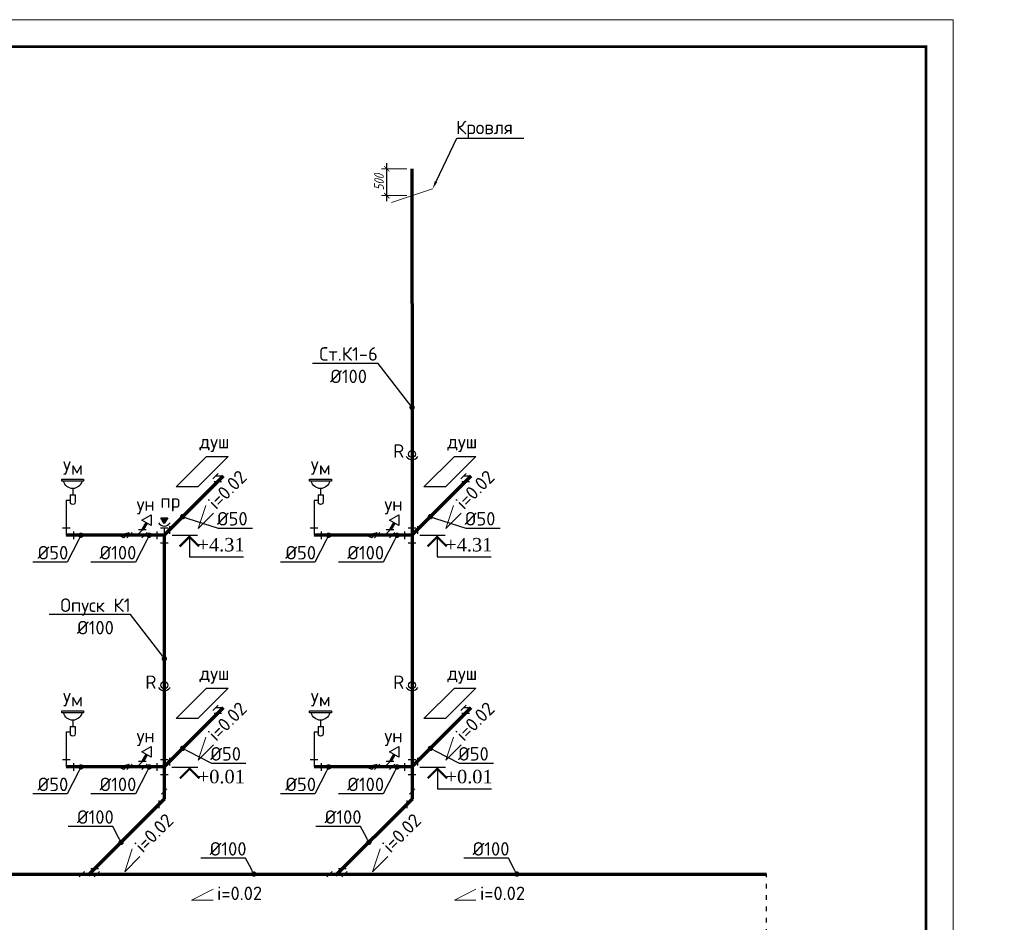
# Model space of a CAD drawing. Extents: x -4445 to 1909585, y 1860 to 289234.
# Tile 108 of 110: x 754390 to 772670, y 211061 to 227814. Entities that reach past the tile are written whole.
import ezdxf
from ezdxf import colors
from ezdxf.entities.mleader import LeaderData, LeaderLine
from ezdxf.math import Vec2, Vec3

# ---------------------------------------------------------------- set-up
doc = ezdxf.new("R2010")
doc.units = 0
doc.header["$LTSCALE"] = 0.5
doc.header["$MEASUREMENT"] = 0
doc.header["$PDMODE"] = 34
doc.header["$PDSIZE"] = 3
doc.linetypes.add('ACAD_ISO03W100', pattern=[30, 12, -18])
doc.layers.get('0').update_dxf_attribs({"linetype": 'CONTINUOUS', "lineweight": 18})
doc.layers.get('DEFPOINTS').update_dxf_attribs({"color": 2, "linetype": 'CONTINUOUS', "lineweight": 13})
doc.layers.add('U 20', color=7, linetype='CONTINUOUS')
doc.layers.add('ВК', color=7, linetype='CONTINUOUS', lineweight=25)
doc.layers.add('К1', color=24, linetype='бытовая канализация', lineweight=70)
doc.styles.add('GOST', font='isocpeur.ttf')
doc.styles.add('Isocpeur', font='isocpeui.ttf', dxfattribs={"height": 250})
doc.styles.get("Standard").update_dxf_attribs({"font": 'spds.shx', "oblique": 15})
doc.styles.add('Наименование', font='times.ttf')
doc.linetypes.add('бытовая канализация', pattern='A,5,-0.5,["К1",Standard,S=0.7,R=0,X=0,Y=-0.35],-2', length=7.5)
doc.dimstyles.new('100', dxfattribs={"dimtxt": 180, "dimasz": 100, "dimexe": 100, "dimexo": 100, "dimgap": 50, "dimtad": 1, "dimdec": 0, "dimzin": 0, "dimdsep": 46, "dimtxsty": 'Standard', "dimblk": 'ARCHTICK', "dimcen": 200, "dimdle": 100, "dimclrt": 256, "dimadec": 0, "dimazin": 0, "dimtfac": 1, "dimtdec": 0, "dimtmove": 2, "dimatfit": 3, "dimldrblk": 'ARCHTICK', "dimfxl": 0.5, "dimtvp": 1.1, "dimtolj": 1, "dimtzin": 0, "dimlwe": -1, "dimarcsym": 0})

# ---------------------------------------------------------------- blocks, each defined once
blk = doc.blocks.new('Умывальник схема')
at = {"color": 7, "lineweight": 30, "ltscale": 250}
for p, q in [((13263, 19024), (13263, 18903)), ((13309, 18903), (13217, 18903)), ((13217, 18903), (13217, 18770)), ((13309, 18903), (13309, 18770)), ((13384, 18805), (13309, 18805))]:
    blk.add_line(p, q, dxfattribs=at)
blk.add_lwpolyline([(13466, 19197), (13062, 19197), (13062, 19157), (13466, 19157)], close=True, dxfattribs=at)
for centre, radius, start, end in [((13264, 19196), 173, 193.0686, 346.9314), ((13263, 18770), 45.9, 180, 0.0003)]:
    blk.add_arc(centre, radius, start, end, dxfattribs=at)
blk = doc.blocks.new('_Dot')
at = {"color": 0, "linetype": 'ByBlock', "lineweight": -2}
blk.add_line((-0.5, 0), (-1, 0), dxfattribs=at)
at = {"color": 0, "linetype": 'ByBlock', "const_width": 0.5}
blk.add_lwpolyline([(-0.25, 0, 1), (0.25, 0, 1)], format="xyb", close=True, dxfattribs=at)
blk = doc.blocks.new('_ArchTick')
at = {"color": 0, "linetype": 'ByBlock', "const_width": 0.15}
blk.add_lwpolyline([(-0.5, -0.5), (0.5, 0.5)], dxfattribs=at)
blk = doc.blocks.new('*D3040')
at = {"color": 0, "transparency": 16777216}
for p, q in [((761575, 225049), (761105, 225049)), ((761575, 224549), (761105, 224549))]:
    blk.add_line(p, q, dxfattribs=at)
at = {"color": 0, "linetype": 'Continuous', "lineweight": -2, "transparency": 16777216}
blk.add_line((761205, 224449), (761205, 225149), dxfattribs=at)
at = {"layer": 'DEFPOINTS', "color": 0, "transparency": 16777216}
for p in [(761205, 225049), (761675, 225049), (761675, 224549)]:
    blk.add_point(p, dxfattribs=at)
at = {"color": 0, "lineweight": -2, "transparency": 16777216, "xscale": 100, "yscale": 100, "zscale": 100}
for p, rotation in [((761205, 225049), 90), ((761205, 224549), 270)]:
    blk.add_blockref('_ArchTick', p, dxfattribs=dict(at, rotation=rotation))
at = {"transparency": 16777216, "insert": (761061, 224799), "char_height": 180, "attachment_point": 5, "rotation": 90}
blk.add_mtext('\\A1;500', dxfattribs=at)

msp = doc.modelspace()

# ---------------------------------------------------------------- hatches: boundary and pattern name
at = {"ltscale": 250}
h = msp.add_hatch(color=256, dxfattribs=at)
h.dxf.hatch_style = 1
h.set_gradient(color1=(0, 153, 76), color2=(0, 153, 76), tint=1)
h.paths.add_polyline_path([(757137.299, 218570.354), (757012.299, 218570.354), (757074.799, 218462.101)])

# ---------------------------------------------------------------- linework, layer by layer
msp.add_line((761294.099, 224423.9), (762055.499, 224673.85))
at = {"color": 26, "lineweight": 30, "ltscale": 250}
for p, q in [((758076.839, 219390.915), (757977.844, 219291.92)), ((762676.839, 219390.915), (762577.844, 219291.92)), ((757998.347, 219242.423), (758138.347, 219242.423)), ((758167.341, 219341.418), (758027.341, 219341.418)), ((758068.347, 219242.423), (758167.341, 219341.418)), ((762598.347, 219242.423), (762738.347, 219242.423)), ((762767.341, 219341.418), (762627.341, 219341.418)), ((762668.347, 219242.423), (762767.341, 219341.418)), ((755255.466, 218895.5), (755255.466, 218245.5)), ((759855.466, 218895.5), (759855.466, 218245.5)), ((755185.466, 218385.5), (755325.466, 218385.5)), ((755255.466, 218385.5), (755255.466, 218245.5)), ((755395.466, 218175.5), (755395.466, 218315.5)), ((756425.051, 218294.997), (756326.056, 218196.003)), ((756477.451, 218294.997), (756378.456, 218196.003)), ((756567.954, 218245.5), (756666.949, 218344.495)), ((756736.949, 218344.495), (756596.949, 218344.495)), ((756757.451, 218294.997), (756658.456, 218196.003)), ((756934.799, 218315.5), (756934.799, 218175.5)), ((757004.799, 218385.5), (757144.799, 218385.5)), ((757074.799, 218385.5), (757074.799, 218105.5)), ((757074.799, 218245.5), (757173.794, 218344.495)), ((757173.794, 218414.495), (757173.794, 218274.495)), ((759785.466, 218385.5), (759925.466, 218385.5)), ((759855.466, 218385.5), (759855.466, 218245.5)), ((759995.466, 218175.5), (759995.466, 218315.5)), ((761025.051, 218294.997), (760926.056, 218196.003)), ((761077.451, 218294.997), (760978.456, 218196.003)), ((761167.954, 218245.5), (761266.949, 218344.495)), ((761336.949, 218344.495), (761196.949, 218344.495)), ((761357.451, 218294.997), (761258.456, 218196.003)), ((761534.799, 218315.5), (761534.799, 218175.5)), ((761604.799, 218385.5), (761744.799, 218385.5)), ((761674.799, 218385.5), (761674.799, 218105.5)), ((761674.799, 218245.5), (761773.794, 218344.495)), ((761773.794, 218414.495), (761773.794, 218274.495)), ((755255.466, 218245.5), (755395.466, 218245.5)), ((756427.954, 218245.5), (756707.954, 218245.5)), ((757074.799, 218245.5), (756934.799, 218245.5)), ((757004.799, 218105.5), (757144.799, 218105.5)), ((759855.466, 218245.5), (759995.466, 218245.5)), ((761027.954, 218245.5), (761307.954, 218245.5)), ((761674.799, 218245.5), (761534.799, 218245.5)), ((761604.799, 218105.5), (761744.799, 218105.5)), ((758076.839, 215090.915), (757977.844, 214991.92)), ((758167.341, 215041.418), (758027.341, 215041.418)), ((758068.347, 214942.423), (758167.341, 215041.418)), ((762676.839, 215090.915), (762577.844, 214991.92)), ((762767.341, 215041.418), (762627.341, 215041.418)), ((762668.347, 214942.423), (762767.341, 215041.418)), ((757998.347, 214942.423), (758138.347, 214942.423)), ((762598.347, 214942.423), (762738.347, 214942.423)), ((755255.466, 214595.5), (755255.466, 213945.5)), ((759855.466, 214595.5), (759855.466, 213945.5)), ((755185.466, 214085.5), (755325.466, 214085.5)), ((755255.466, 214085.5), (755255.466, 213945.5)), ((757004.799, 214085.5), (757144.799, 214085.5)), ((757074.799, 214085.5), (757074.799, 213805.5)), ((757173.794, 214114.495), (757173.794, 213974.495)), ((759785.466, 214085.5), (759925.466, 214085.5)), ((759855.466, 214085.5), (759855.466, 213945.5)), ((761604.799, 214085.5), (761744.799, 214085.5)), ((761674.799, 214085.5), (761674.799, 213805.5)), ((761773.794, 214114.495), (761773.794, 213974.495)), ((755255.466, 213945.5), (755395.466, 213945.5)), ((755395.466, 213875.5), (755395.466, 214015.5)), ((756425.051, 213994.997), (756326.056, 213896.003)), ((756477.451, 213994.997), (756378.456, 213896.003)), ((756427.954, 213945.5), (756707.954, 213945.5)), ((756567.954, 213945.5), (756666.949, 214044.495)), ((756736.949, 214044.495), (756596.949, 214044.495)), ((756757.451, 213994.997), (756658.456, 213896.003)), ((756934.799, 214015.5), (756934.799, 213875.5)), ((757074.799, 213945.5), (756934.799, 213945.5)), ((757074.799, 213945.5), (757173.794, 214044.495)), ((759855.466, 213945.5), (759995.466, 213945.5)), ((759995.466, 213875.5), (759995.466, 214015.5)), ((761025.051, 213994.997), (760926.056, 213896.003)), ((761077.451, 213994.997), (760978.456, 213896.003)), ((761027.954, 213945.5), (761307.954, 213945.5)), ((761167.954, 213945.5), (761266.949, 214044.495)), ((761336.949, 214044.495), (761196.949, 214044.495)), ((761357.451, 213994.997), (761258.456, 213896.003)), ((761534.799, 214015.5), (761534.799, 213875.5)), ((761674.799, 213945.5), (761534.799, 213945.5)), ((761674.799, 213945.5), (761773.794, 214044.495)), ((757004.799, 213805.5), (757144.799, 213805.5)), ((761604.799, 213805.5), (761744.799, 213805.5)), ((757124.297, 213538.373), (757025.302, 213439.378)), ((761724.297, 213538.373), (761625.302, 213439.378)), ((757074.799, 213348.875), (756975.804, 213249.881)), ((757074.799, 213348.875), (757074.799, 213488.875)), ((761674.799, 213348.875), (761575.804, 213249.881)), ((761674.799, 213348.875), (761674.799, 213488.875)), ((756975.804, 213319.881), (756975.804, 213179.881)), ((761575.804, 213319.881), (761575.804, 213179.881)), ((755682.089, 211956.165), (755781.084, 212055.16)), ((755851.084, 212055.16), (755711.084, 212055.16)), ((760282.089, 211956.165), (760381.084, 212055.16)), ((760451.084, 212055.16), (760311.084, 212055.16)), ((755591.586, 212005.662), (755492.591, 211906.667)), ((755542.089, 211956.165), (755822.089, 211956.165)), ((755871.586, 212005.662), (755772.591, 211906.667)), ((760191.586, 212005.662), (760092.591, 211906.667)), ((760142.089, 211956.165), (760422.089, 211956.165)), ((760471.586, 212005.662), (760372.591, 211906.667))]:
    msp.add_line(p, q, dxfattribs=at)
at = {"linetype": 'ByBlock', "lineweight": 20, "ltscale": 10}
msp.add_lwpolyline([(712318.621, 185814.276), (771718.621, 185814.276), (771718.621, 227814.276), (712318.621, 227814.276)], close=True, dxfattribs=at)
msp.add_lwpolyline([(712318.621, 185814.276), (771718.621, 185814.276), (771718.621, 227814.276), (712318.621, 227814.276)], close=True, dxfattribs=at)
at = {"ltscale": 10, "const_width": 50}
msp.add_lwpolyline([(714318.621, 186314.276), (771218.621, 186314.276), (771218.621, 227314.276), (714318.621, 227314.276)], close=True, dxfattribs=at)
msp.add_lwpolyline([(714318.621, 186314.276), (771218.621, 186314.276), (771218.621, 227314.276), (714318.621, 227314.276)], close=True, dxfattribs=at)
at = {"lineweight": 30, "ltscale": 250}
for points in [[(757695.461, 219141.907), (757295.461, 219141.907), (757861.146, 219707.593), (758261.146, 219707.593), (757695.461, 219141.907)], [(762295.461, 219141.907), (761895.461, 219141.907), (762461.146, 219707.593), (762861.146, 219707.593), (762295.461, 219141.907)], [(757695.461, 214841.907), (757295.461, 214841.907), (757861.146, 215407.593), (758261.146, 215407.593), (757695.461, 214841.907)], [(762295.461, 214841.907), (761895.461, 214841.907), (762461.146, 215407.593), (762861.146, 215407.593), (762295.461, 214841.907)]]:
    msp.add_lwpolyline(points, dxfattribs=at)
at = {"ltscale": 250}
for points in [[(757985.096, 218653.243), (757702.254, 218370.4), (757843.675, 218794.664)], [(762585.096, 218653.243), (762302.254, 218370.4), (762443.675, 218794.664)], [(757985.096, 214353.243), (757702.254, 214070.4), (757843.675, 214494.664)], [(762585.096, 214353.243), (762302.254, 214070.4), (762443.675, 214494.664)], [(756622.261, 212281.123), (756339.418, 211998.28), (756480.84, 212422.544)], [(761222.261, 212281.123), (760939.418, 211998.28), (761080.84, 212422.544)], [(757979.346, 211474.065), (757579.346, 211474.065), (757979.346, 211674.065)], [(762861.146, 211474.065), (762461.146, 211474.065), (762861.146, 211674.065)]]:
    msp.add_lwpolyline(points, dxfattribs=at)
at = {"color": 7, "lineweight": 30, "ltscale": 250}
for points in [[(756828.551, 218424.399), (756655.346, 218524.399), (756828.551, 218624.399), (756828.551, 218424.399)], [(761428.551, 218424.399), (761255.346, 218524.399), (761428.551, 218624.399), (761428.551, 218424.399)], [(756828.551, 214124.399), (756655.346, 214224.399), (756828.551, 214324.399), (756828.551, 214124.399)], [(761428.551, 214124.399), (761255.346, 214224.399), (761428.551, 214324.399), (761428.551, 214124.399)]]:
    msp.add_lwpolyline(points, dxfattribs=at)
at = {"lineweight": 30, "ltscale": 250}
msp.add_lwpolyline([(757012.299, 218570.354), (757137.299, 218570.354), (757074.799, 218462.101)], close=True, dxfattribs=at)
at = {"color": 26, "lineweight": 30, "ltscale": 250}
for points in [[(756326.056, 218196.003), (756216.854, 218245.5), (756425.051, 218294.997)], [(760926.056, 218196.003), (760816.854, 218245.5), (761025.051, 218294.997)], [(756326.056, 213896.003), (756216.854, 213945.5), (756425.051, 213994.997)], [(760926.056, 213896.003), (760816.854, 213945.5), (761025.051, 213994.997)]]:
    msp.add_lwpolyline(points, dxfattribs=at)
at = {"lineweight": 30, "ltscale": 250}
for centre in [(761674.799, 219752.58), (757074.799, 215462.98), (761674.799, 215462.98)]:
    msp.add_circle(centre, 65, dxfattribs=at)
for centre in [(761674.799, 219782.03), (757074.799, 218548.436), (757074.799, 215492.43), (761674.799, 215492.43)]:
    msp.add_arc(centre, 131.967, 215.0235706, 324.9764294, dxfattribs=at)
at = {"layer": 'U 20', "color": 1}
for p, q in [((757221.424, 218245.5), (757690.818, 218245.5)), ((761821.424, 218245.5), (762290.818, 218245.5)), ((757217.201, 213941.277), (757696.418, 213941.277)), ((761817.201, 213941.277), (762296.418, 213941.277))]:
    msp.add_line(p, q, dxfattribs=at)
for points in [[(757360.818, 218037.22, 40, 40, 0), (757540.818, 218217.22, 40, 40, 0), (757720.818, 218037.22, 40, 40, 0)], [(761960.818, 218037.22, 40, 40, 0), (762140.818, 218217.22, 40, 40, 0), (762320.818, 218037.22, 40, 40, 0)], [(757366.418, 213732.997, 40, 40, 0), (757546.418, 213912.997, 40, 40, 0), (757726.418, 213732.997, 40, 40, 0)], [(761966.418, 213732.997, 40, 40, 0), (762146.418, 213912.997, 40, 40, 0), (762326.418, 213732.997, 40, 40, 0)]]:
    msp.add_lwpolyline(points, format="xyseb", dxfattribs=at)
for points in [[(757540.818, 218245.5), (757540.818, 217845.5), (758545, 217845.5)], [(762140.818, 218245.5), (762140.818, 217845.5), (763145, 217845.5)], [(762146.418, 213941.277), (762146.418, 213541.277), (763150.6, 213541.277)]]:
    msp.add_lwpolyline(points, dxfattribs=at)
at = {"layer": 'ВК', "color": 7, "linetype": 'ACAD_ISO03W100', "ltscale": 14}
msp.add_lwpolyline([(720876.057, 194442.365), (724417.9, 205005.1), (760880.6, 210008.6), (768253.457, 210008.6), (768253.457, 211956.165)], dxfattribs=at)
at = {"layer": 'К1', "ltscale": 500}
for p, q in [((761674.799, 222548.875), (761674.799, 225048.875)), ((761674.799, 222548.875), (761674.799, 218248.875)), ((757074.799, 218248.875), (757074.799, 213948.875)), ((761674.799, 218248.875), (761674.799, 213948.875)), ((757074.799, 213348.875), (755655.343, 211929.419)), ((761674.799, 213348.875), (760255.343, 211929.419)), ((723677.603, 211956.165), (768253.457, 211956.165))]:
    msp.add_line(p, q, dxfattribs=at)
at = {"layer": 'К1', "ltscale": 750}
for p, q in [((758167.341, 219341.418), (757067.201, 218241.277)), ((762767.341, 219341.418), (761667.201, 218241.277)), ((757074.799, 218245.5), (755255.466, 218245.5)), ((761674.799, 218245.5), (759855.466, 218245.5)), ((758167.341, 215041.418), (757067.201, 213941.277)), ((762767.341, 215041.418), (761667.201, 213941.277)), ((757074.799, 213945.5), (755255.466, 213945.5)), ((757074.799, 213945.5), (757074.799, 213348.875)), ((761674.799, 213945.5), (759855.466, 213945.5)), ((761674.799, 213945.5), (761674.799, 213348.875))]:
    msp.add_line(p, q, dxfattribs=at)
at = {"layer": 'К1', "ltscale": 250}
for p, q in [((756741.949, 218474.399), (756666.949, 218344.495)), ((761341.949, 218474.399), (761266.949, 218344.495)), ((756741.949, 214174.399), (756666.949, 214044.495)), ((761341.949, 214174.399), (761266.949, 214044.495))]:
    msp.add_line(p, q, dxfattribs=at)

# ---------------------------------------------------------------- block references
at = {"xscale": -1}
for p in [(768639.034, 200090.541), (773239.034, 200090.541), (768639.034, 195790.541), (773239.034, 195790.541)]:
    msp.add_blockref('Умывальник схема', p, dxfattribs=at)

# ---------------------------------------------------------------- texts
at = {"style": 'GOST'}
for p in [(757727.404, 219856.35), (762327.404, 219856.35), (757727.404, 215556.35), (762327.404, 215556.35)]:
    msp.add_text('душ', height=250, dxfattribs=at).set_placement(p)
at = {"linetype": 'ByBlock', "lineweight": 30, "ltscale": 250, "style": 'GOST'}
for p in [(761322.908, 219682.713), (756722.908, 215393.113), (761322.908, 215393.113)]:
    msp.add_text('R', height=250, dxfattribs=at).set_placement(p)
at = {"color": 7, "lineweight": 30, "ltscale": 250, "style": 'GOST'}
for s, p in [('Ум', (755191.987, 219367.702)), ('Ум', (759791.987, 219367.702)), ('ун', (756561.593, 218700.236)), ('пр', (757001.118, 218754.78)), ('ун', (761161.593, 218700.236)), ('Ум', (755191.987, 215067.702)), ('Ум', (759791.987, 215067.702)), ('ун', (756561.593, 214400.236)), ('ун', (761161.593, 214400.236)), ('i=0.02', (758054.088, 211474.065)), ('i=0.02', (762935.888, 211474.065))]:
    msp.add_text(s, height=250, dxfattribs=at).set_placement(p)
for p in [(758037.947, 218706.093), (762637.947, 218706.093), (758037.947, 214406.093), (762637.947, 214406.093), (756675.112, 212333.973), (761275.112, 212333.973)]:
    msp.add_text('i=0.02', height=250, rotation=45, dxfattribs=at).set_placement(p)
at = {"color": 7, "lineweight": 50, "insert": (137865.356, 214414.276), "char_height": 250, "width": 8000, "attachment_point": 4, "style": 'Isocpeur'}
msp.add_mtext('\\pi697.72727;{\\C0;Ведомость рабочих чертежей основного \\P\\pi3150.85227;комплекта}', dxfattribs=at)
at = {"layer": 'U 20', "color": 7, "style": 'Наименование'}
for s, p in [('+4.31', (757690.818, 217945.5)), ('+4.31', (762290.818, 217945.5)), ('+0.01', (757696.418, 213641.277)), ('+0.01', (762296.418, 213641.277))]:
    msp.add_text(s, height=250, dxfattribs=at).set_placement(p)

# ---------------------------------------------------------------- dimensions: what is measured, and where the dimension line sits
dim = msp.add_linear_dim(base=(761205.179, 225048.875), p1=(761674.799, 224548.875), p2=(761674.799, 225048.875), angle=90, dimstyle='100')
dim.commit()
dim.dimension.update_dxf_attribs({"geometry": '*D3040', "text_midpoint": (761061.451, 224798.875)})

# ---------------------------------------------------------------- leaders
ml = msp.add_multileader_mtext('Standard')
ml.set_content('Кровля', color=256, style='GOST')
ml.set_leader_properties()
ml.build(insert=Vec2(0, 0))
ml.multileader.update_dxf_attribs({"text_left_attachment_type": 6, "text_right_attachment_type": 6, "dogleg_length": 0.001, "arrow_head_size": 150, "scale": 100})
ctx = ml.context
ctx.base_point, ctx.scale, ctx.char_height, ctx.arrow_head_size, ctx.landing_gap_size, ctx.plane_origin = Vec3(762506.554, 225614.265), 100, 250, 150, 0, Vec3(762055.499, 224673.85)
ctx.left_attachment, ctx.right_attachment, ctx.text_align_type = 6, 6, 1
notes = []
notes.append((ctx, [(0, (1, 1, 0), (762506.454, 225614.265), (1, 0), 0.1, [(0, [(762055.499, 224673.85)], 0, [])])]))
ctx.mtext.insert, ctx.mtext.alignment, ctx.mtext.flow_direction = Vec3(763019.054, 225939.265), 2, 5
ml = msp.add_multileader_mtext('Standard')
ml.set_content('Ст.К1-6\\P%%C100', color=256, style='GOST')
ml.set_leader_properties()
ml.set_arrow_properties(name='DOT')
ml.build(insert=Vec2(0, 0))
ml.multileader.update_dxf_attribs({"text_left_attachment_type": 6, "text_right_attachment_type": 6, "dogleg_length": 0.001, "arrow_head_size": 100, "scale": 100})
ctx = ml.context
ctx.base_point, ctx.scale, ctx.char_height, ctx.arrow_head_size, ctx.landing_gap_size, ctx.plane_origin = Vec3(759945.92, 221435.595), 100, 250, 100, 0, Vec3(761674.799, 220619.18)
ctx.left_attachment, ctx.right_attachment, ctx.text_align_type = 6, 6, 1
notes.append((ctx, [(1, (1, 1, 0), (761046.02, 221435.595), (-1, 0), 0.1, [(0, [(761674.799, 220619.18)], 0, [])])]))
ctx.mtext.insert, ctx.mtext.alignment, ctx.mtext.flow_direction = Vec3(760495.92, 221735.595), 2, 5
ml = msp.add_multileader_mtext('Standard')
ml.set_content('%%C50', color=256, style='GOST')
ml.set_leader_properties()
ml.set_arrow_properties(name='DOT')
ml.build(insert=Vec2(0, 0))
ml.multileader.update_dxf_attribs({"text_left_attachment_type": 6, "text_right_attachment_type": 6, "dogleg_length": 0.001, "arrow_head_size": 100, "scale": 100})
ctx = ml.context
ctx.base_point, ctx.scale, ctx.char_height, ctx.arrow_head_size, ctx.landing_gap_size, ctx.plane_origin = Vec3(758074.818, 218376.18), 100, 250, 100, 0, Vec3(757415.739, 218589.815)
ctx.left_attachment, ctx.right_attachment, ctx.text_align_type = 6, 6, 1
notes.append((ctx, [(0, (1, 1, 0), (758074.718, 218376.18), (1, 0), 0.1, [(0, [(757415.739, 218589.815)], 0, [])])]))
ctx.mtext.insert, ctx.mtext.alignment, ctx.mtext.flow_direction = Vec3(758337.318, 218676.18), 2, 5
ml = msp.add_multileader_mtext('Standard')
ml.set_content('%%C50', color=256, style='GOST')
ml.set_leader_properties()
ml.set_arrow_properties(name='DOT')
ml.build(insert=Vec2(0, 0))
ml.multileader.update_dxf_attribs({"text_left_attachment_type": 6, "text_right_attachment_type": 6, "dogleg_length": 0.001, "arrow_head_size": 100, "scale": 100})
ctx = ml.context
ctx.base_point, ctx.scale, ctx.char_height, ctx.arrow_head_size, ctx.landing_gap_size, ctx.plane_origin = Vec3(762674.818, 218376.18), 100, 250, 100, 0, Vec3(762015.739, 218589.815)
ctx.left_attachment, ctx.right_attachment, ctx.text_align_type = 6, 6, 1
notes.append((ctx, [(0, (1, 1, 0), (762674.718, 218376.18), (1, 0), 0.1, [(0, [(762015.739, 218589.815)], 0, [])])]))
ctx.mtext.insert, ctx.mtext.alignment, ctx.mtext.flow_direction = Vec3(762937.318, 218676.18), 2, 5
ml = msp.add_multileader_mtext('Standard')
ml.set_content('%%C50', color=256, style='GOST')
ml.set_leader_properties()
ml.set_arrow_properties(name='DOT')
ml.build(insert=Vec2(0, 0))
ml.multileader.update_dxf_attribs({"text_left_attachment_type": 6, "text_right_attachment_type": 6, "dogleg_length": 0.001, "arrow_head_size": 100, "scale": 100})
ctx = ml.context
ctx.base_point, ctx.scale, ctx.char_height, ctx.arrow_head_size, ctx.landing_gap_size, ctx.plane_origin = Vec3(754744.654, 217746.4), 100, 250, 100, 0, Vec3(755526.754, 218245.5)
ctx.left_attachment, ctx.right_attachment, ctx.text_align_type = 6, 6, 1
notes.append((ctx, [(1, (1, 1, 0), (755269.754, 217746.4), (-1, 0), 0.1, [(0, [(755526.754, 218245.5)], 0, [])])]))
ctx.mtext.insert, ctx.mtext.alignment, ctx.mtext.flow_direction = Vec3(755007.154, 218046.4), 2, 5
ml = msp.add_multileader_mtext('Standard')
ml.set_content('%%C100', color=256, style='GOST')
ml.set_leader_properties()
ml.set_arrow_properties(name='DOT')
ml.build(insert=Vec2(0, 0))
ml.multileader.update_dxf_attribs({"text_left_attachment_type": 6, "text_right_attachment_type": 6, "dogleg_length": 0.001, "arrow_head_size": 100, "scale": 100})
ctx = ml.context
ctx.base_point, ctx.scale, ctx.char_height, ctx.arrow_head_size, ctx.landing_gap_size, ctx.plane_origin = Vec3(755888.854, 217746.4), 100, 250, 100, 0, Vec3(756795.954, 218245.5)
ctx.left_attachment, ctx.right_attachment, ctx.text_align_type = 6, 6, 1
notes.append((ctx, [(1, (1, 1, 0), (756538.954, 217746.4), (-1, 0), 0.1, [(0, [(756795.954, 218245.5)], 0, [])])]))
ctx.mtext.insert, ctx.mtext.alignment, ctx.mtext.flow_direction = Vec3(756213.854, 218046.4), 2, 5
ml = msp.add_multileader_mtext('Standard')
ml.set_content('%%C50', color=256, style='GOST')
ml.set_leader_properties()
ml.set_arrow_properties(name='DOT')
ml.build(insert=Vec2(0, 0))
ml.multileader.update_dxf_attribs({"text_left_attachment_type": 6, "text_right_attachment_type": 6, "dogleg_length": 0.001, "arrow_head_size": 100, "scale": 100})
ctx = ml.context
ctx.base_point, ctx.scale, ctx.char_height, ctx.arrow_head_size, ctx.landing_gap_size, ctx.plane_origin = Vec3(759344.654, 217746.4), 100, 250, 100, 0, Vec3(760126.754, 218245.5)
ctx.left_attachment, ctx.right_attachment, ctx.text_align_type = 6, 6, 1
notes.append((ctx, [(1, (1, 1, 0), (759869.754, 217746.4), (-1, 0), 0.1, [(0, [(760126.754, 218245.5)], 0, [])])]))
ctx.mtext.insert, ctx.mtext.alignment, ctx.mtext.flow_direction = Vec3(759607.154, 218046.4), 2, 5
ml = msp.add_multileader_mtext('Standard')
ml.set_content('%%C100', color=256, style='GOST')
ml.set_leader_properties()
ml.set_arrow_properties(name='DOT')
ml.build(insert=Vec2(0, 0))
ml.multileader.update_dxf_attribs({"text_left_attachment_type": 6, "text_right_attachment_type": 6, "dogleg_length": 0.001, "arrow_head_size": 100, "scale": 100})
ctx = ml.context
ctx.base_point, ctx.scale, ctx.char_height, ctx.arrow_head_size, ctx.landing_gap_size, ctx.plane_origin = Vec3(760488.854, 217746.4), 100, 250, 100, 0, Vec3(761395.954, 218245.5)
ctx.left_attachment, ctx.right_attachment, ctx.text_align_type = 6, 6, 1
notes.append((ctx, [(1, (1, 1, 0), (761138.954, 217746.4), (-1, 0), 0.1, [(0, [(761395.954, 218245.5)], 0, [])])]))
ctx.mtext.insert, ctx.mtext.alignment, ctx.mtext.flow_direction = Vec3(760813.854, 218046.4), 2, 5
ml = msp.add_multileader_mtext('Standard')
ml.set_content('Опуск К1\\P%%C100', color=256, style='GOST')
ml.set_leader_properties()
ml.set_arrow_properties(name='DOT')
ml.build(insert=Vec2(0, 0))
ml.multileader.update_dxf_attribs({"text_left_attachment_type": 6, "text_right_attachment_type": 6, "dogleg_length": 0.001, "arrow_head_size": 100, "scale": 100})
ctx = ml.context
ctx.base_point, ctx.scale, ctx.char_height, ctx.arrow_head_size, ctx.landing_gap_size, ctx.plane_origin = Vec3(755145.92, 216772.442), 100, 250, 100, 0, Vec3(757074.799, 215956.027)
ctx.left_attachment, ctx.right_attachment, ctx.text_align_type = 6, 6, 1
notes.append((ctx, [(1, (1, 1, 0), (756446.02, 216772.442), (-1, 0), 0.1, [(0, [(757074.799, 215956.027)], 0, [])])]))
ctx.mtext.insert, ctx.mtext.alignment, ctx.mtext.flow_direction = Vec3(755795.92, 217072.442), 2, 5
ml = msp.add_multileader_mtext('Standard')
ml.set_content('%%C50', color=256, style='GOST')
ml.set_leader_properties()
ml.set_arrow_properties(name='DOT')
ml.build(insert=Vec2(0, 0))
ml.multileader.update_dxf_attribs({"text_left_attachment_type": 6, "text_right_attachment_type": 6, "dogleg_length": 0.001, "arrow_head_size": 100, "scale": 100})
ctx = ml.context
ctx.base_point, ctx.scale, ctx.char_height, ctx.arrow_head_size, ctx.landing_gap_size, ctx.plane_origin = Vec3(757951.226, 214012.572), 100, 250, 100, 0, Vec3(757415.739, 214289.815)
ctx.left_attachment, ctx.right_attachment, ctx.text_align_type = 6, 6, 1
notes.append((ctx, [(0, (1, 1, 0), (757951.126, 214012.572), (1, 0), 0.1, [(0, [(757415.739, 214289.815)], 0, [])])]))
ctx.mtext.insert, ctx.mtext.alignment, ctx.mtext.flow_direction = Vec3(758213.726, 214312.572), 2, 5
ml = msp.add_multileader_mtext('Standard')
ml.set_content('%%C50', color=256, style='GOST')
ml.set_leader_properties()
ml.set_arrow_properties(name='DOT')
ml.build(insert=Vec2(0, 0))
ml.multileader.update_dxf_attribs({"text_left_attachment_type": 6, "text_right_attachment_type": 6, "dogleg_length": 0.001, "arrow_head_size": 100, "scale": 100})
ctx = ml.context
ctx.base_point, ctx.scale, ctx.char_height, ctx.arrow_head_size, ctx.landing_gap_size, ctx.plane_origin = Vec3(762551.226, 214012.572), 100, 250, 100, 0, Vec3(762015.739, 214289.815)
ctx.left_attachment, ctx.right_attachment, ctx.text_align_type = 6, 6, 1
notes.append((ctx, [(0, (1, 1, 0), (762551.126, 214012.572), (1, 0), 0.1, [(0, [(762015.739, 214289.815)], 0, [])])]))
ctx.mtext.insert, ctx.mtext.alignment, ctx.mtext.flow_direction = Vec3(762813.726, 214312.572), 2, 5
ml = msp.add_multileader_mtext('Standard')
ml.set_content('%%C50', color=256, style='GOST')
ml.set_leader_properties()
ml.set_arrow_properties(name='DOT')
ml.build(insert=Vec2(0, 0))
ml.multileader.update_dxf_attribs({"text_left_attachment_type": 6, "text_right_attachment_type": 6, "dogleg_length": 0.001, "arrow_head_size": 100, "scale": 100})
ctx = ml.context
ctx.base_point, ctx.scale, ctx.char_height, ctx.arrow_head_size, ctx.landing_gap_size, ctx.plane_origin = Vec3(754744.654, 213446.4), 100, 250, 100, 0, Vec3(755526.754, 213945.5)
ctx.left_attachment, ctx.right_attachment, ctx.text_align_type = 6, 6, 1
notes.append((ctx, [(1, (1, 1, 0), (755269.754, 213446.4), (-1, 0), 0.1, [(0, [(755526.754, 213945.5)], 0, [])])]))
ctx.mtext.insert, ctx.mtext.alignment, ctx.mtext.flow_direction = Vec3(755007.154, 213746.4), 2, 5
ml = msp.add_multileader_mtext('Standard')
ml.set_content('%%C100', color=256, style='GOST')
ml.set_leader_properties()
ml.set_arrow_properties(name='DOT')
ml.build(insert=Vec2(0, 0))
ml.multileader.update_dxf_attribs({"text_left_attachment_type": 6, "text_right_attachment_type": 6, "dogleg_length": 0.001, "arrow_head_size": 100, "scale": 100})
ctx = ml.context
ctx.base_point, ctx.scale, ctx.char_height, ctx.arrow_head_size, ctx.landing_gap_size, ctx.plane_origin = Vec3(755888.854, 213446.4), 100, 250, 100, 0, Vec3(756795.954, 213945.5)
ctx.left_attachment, ctx.right_attachment, ctx.text_align_type = 6, 6, 1
notes.append((ctx, [(1, (1, 1, 0), (756538.954, 213446.4), (-1, 0), 0.1, [(0, [(756795.954, 213945.5)], 0, [])])]))
ctx.mtext.insert, ctx.mtext.alignment, ctx.mtext.flow_direction = Vec3(756213.854, 213746.4), 2, 5
ml = msp.add_multileader_mtext('Standard')
ml.set_content('%%C50', color=256, style='GOST')
ml.set_leader_properties()
ml.set_arrow_properties(name='DOT')
ml.build(insert=Vec2(0, 0))
ml.multileader.update_dxf_attribs({"text_left_attachment_type": 6, "text_right_attachment_type": 6, "dogleg_length": 0.001, "arrow_head_size": 100, "scale": 100})
ctx = ml.context
ctx.base_point, ctx.scale, ctx.char_height, ctx.arrow_head_size, ctx.landing_gap_size, ctx.plane_origin = Vec3(759344.654, 213446.4), 100, 250, 100, 0, Vec3(760126.754, 213945.5)
ctx.left_attachment, ctx.right_attachment, ctx.text_align_type = 6, 6, 1
notes.append((ctx, [(1, (1, 1, 0), (759869.754, 213446.4), (-1, 0), 0.1, [(0, [(760126.754, 213945.5)], 0, [])])]))
ctx.mtext.insert, ctx.mtext.alignment, ctx.mtext.flow_direction = Vec3(759607.154, 213746.4), 2, 5
ml = msp.add_multileader_mtext('Standard')
ml.set_content('%%C100', color=256, style='GOST')
ml.set_leader_properties()
ml.set_arrow_properties(name='DOT')
ml.build(insert=Vec2(0, 0))
ml.multileader.update_dxf_attribs({"text_left_attachment_type": 6, "text_right_attachment_type": 6, "dogleg_length": 0.001, "arrow_head_size": 100, "scale": 100})
ctx = ml.context
ctx.base_point, ctx.scale, ctx.char_height, ctx.arrow_head_size, ctx.landing_gap_size, ctx.plane_origin = Vec3(760488.854, 213446.4), 100, 250, 100, 0, Vec3(761395.954, 213945.5)
ctx.left_attachment, ctx.right_attachment, ctx.text_align_type = 6, 6, 1
notes.append((ctx, [(1, (1, 1, 0), (761138.954, 213446.4), (-1, 0), 0.1, [(0, [(761395.954, 213945.5)], 0, [])])]))
ctx.mtext.insert, ctx.mtext.alignment, ctx.mtext.flow_direction = Vec3(760813.854, 213746.4), 2, 5
ml = msp.add_multileader_mtext('Standard')
ml.set_content('%%C100', color=256, style='GOST')
ml.set_leader_properties()
ml.set_arrow_properties(name='DOT')
ml.build(insert=Vec2(0, 0))
ml.multileader.update_dxf_attribs({"text_left_attachment_type": 6, "text_right_attachment_type": 6, "dogleg_length": 0.001, "arrow_head_size": 100, "scale": 100})
ctx = ml.context
ctx.base_point, ctx.scale, ctx.char_height, ctx.arrow_head_size, ctx.landing_gap_size, ctx.plane_origin = Vec3(755469.318, 212840.08), 100, 250, 100, 0, Vec3(756273.161, 212547.237)
ctx.left_attachment, ctx.right_attachment, ctx.text_align_type = 6, 6, 1
notes.append((ctx, [(1, (1, 1, 0), (756119.418, 212840.08), (-1, 0), 0.1, [(0, [(756273.161, 212547.237)], 0, [])])]))
ctx.mtext.insert, ctx.mtext.alignment, ctx.mtext.flow_direction = Vec3(755794.318, 213140.08), 2, 5
ml = msp.add_multileader_mtext('Standard')
ml.set_content('%%C100', color=256, style='GOST')
ml.set_leader_properties()
ml.set_arrow_properties(name='DOT')
ml.build(insert=Vec2(0, 0))
ml.multileader.update_dxf_attribs({"text_left_attachment_type": 6, "text_right_attachment_type": 6, "dogleg_length": 0.001, "arrow_head_size": 100, "scale": 100})
ctx = ml.context
ctx.base_point, ctx.scale, ctx.char_height, ctx.arrow_head_size, ctx.landing_gap_size, ctx.plane_origin = Vec3(760069.318, 212840.08), 100, 250, 100, 0, Vec3(760873.161, 212547.237)
ctx.left_attachment, ctx.right_attachment, ctx.text_align_type = 6, 6, 1
notes.append((ctx, [(1, (1, 1, 0), (760719.418, 212840.08), (-1, 0), 0.1, [(0, [(760873.161, 212547.237)], 0, [])])]))
ctx.mtext.insert, ctx.mtext.alignment, ctx.mtext.flow_direction = Vec3(760394.318, 213140.08), 2, 5
ml = msp.add_multileader_mtext('Standard')
ml.set_content('%%C100', color=256, style='GOST')
ml.set_leader_properties()
ml.set_arrow_properties(name='DOT')
ml.build(insert=Vec2(0, 0))
ml.multileader.update_dxf_attribs({"text_left_attachment_type": 6, "text_right_attachment_type": 6, "dogleg_length": 0.001, "arrow_head_size": 100, "scale": 100})
ctx = ml.context
ctx.base_point, ctx.scale, ctx.char_height, ctx.arrow_head_size, ctx.landing_gap_size, ctx.plane_origin = Vec3(757934.203, 212249.008), 100, 250, 100, 0, Vec3(758738.046, 211956.165)
ctx.left_attachment, ctx.right_attachment, ctx.text_align_type = 6, 6, 1
notes.append((ctx, [(1, (1, 1, 0), (758584.303, 212249.008), (-1, 0), 0.1, [(0, [(758738.046, 211956.165)], 0, [])])]))
ctx.mtext.insert, ctx.mtext.alignment, ctx.mtext.flow_direction = Vec3(758259.203, 212549.008), 2, 5
ml = msp.add_multileader_mtext('Standard')
ml.set_content('%%C100', color=256, style='GOST')
ml.set_leader_properties()
ml.set_arrow_properties(name='DOT')
ml.build(insert=Vec2(0, 0))
ml.multileader.update_dxf_attribs({"text_left_attachment_type": 6, "text_right_attachment_type": 6, "dogleg_length": 0.001, "arrow_head_size": 100, "scale": 100})
ctx = ml.context
ctx.base_point, ctx.scale, ctx.char_height, ctx.arrow_head_size, ctx.landing_gap_size, ctx.plane_origin = Vec3(762816.003, 212249.008), 100, 250, 100, 0, Vec3(763619.846, 211956.165)
ctx.left_attachment, ctx.right_attachment, ctx.text_align_type = 6, 6, 1
notes.append((ctx, [(1, (1, 1, 0), (763466.103, 212249.008), (-1, 0), 0.1, [(0, [(763619.846, 211956.165)], 0, [])])]))
ctx.mtext.insert, ctx.mtext.alignment, ctx.mtext.flow_direction = Vec3(763141.003, 212549.008), 2, 5
for ctx, leaders in notes:
    for number, flags, end, landing, length, lines in leaders:
        leader = LeaderData()
        leader.index, (leader.has_last_leader_line, leader.has_dogleg_vector, leader.attachment_direction) = number, flags
        leader.last_leader_point, leader.dogleg_vector, leader.dogleg_length = Vec3(end), Vec3(landing), length
        for number, points, colour, breaks in lines:
            line = LeaderLine()
            line.index, line.vertices, line.color, line.breaks = number, Vec3.list(points), colors.encode_raw_color(colour), breaks
            leader.lines.append(line)
        ctx.leaders.append(leader)

doc.saveas('drawing.dxf')
